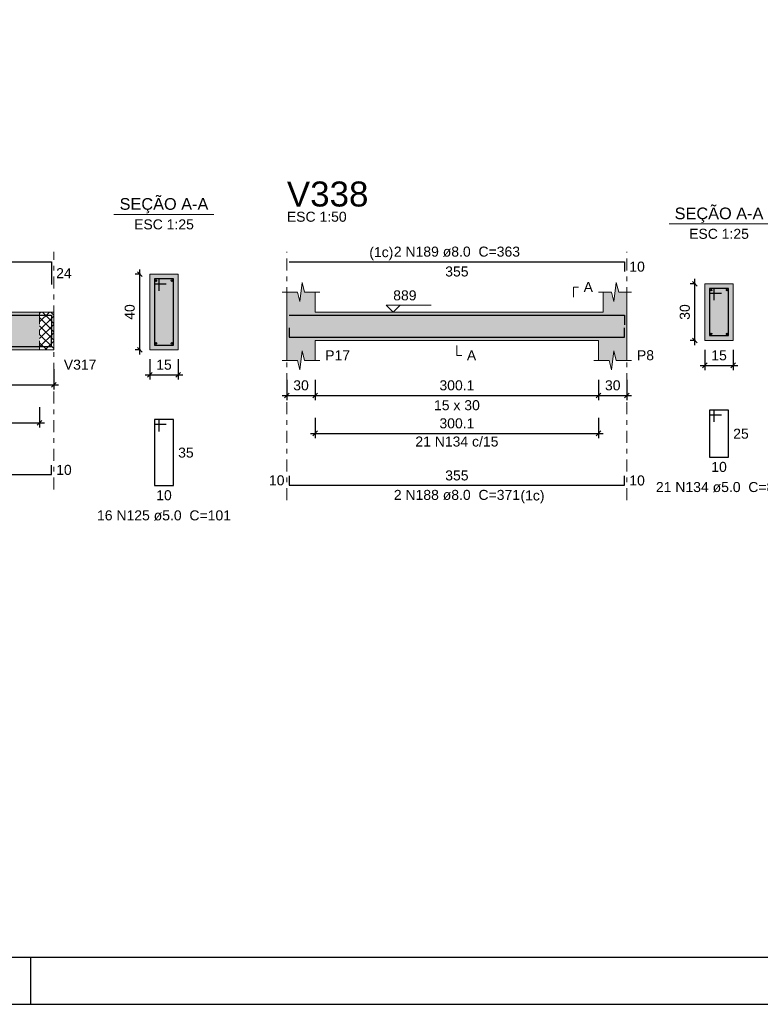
# Model space of a CAD drawing. Header units: millimetres. Extents: x 0 to 119, y 0 to 84.
# Tile 9 of 30: x 63 to 79, y 0 to 21. Entities that reach past the tile are written whole.
import ezdxf

# ---------------------------------------------------------------- set-up
doc = ezdxf.new("R2010")
doc.units = ezdxf.units.MM
doc.header["$MEASUREMENT"] = 0
doc.linetypes.add('DASHDOT', pattern=[2.54, 1.27, -0.635, 0, -0.635])
doc.linetypes.add('NULL', pattern=[0])
doc.layers.get('0').update_dxf_attribs({"lineweight": 18})
for name, color, linetype, lineweight in [('Descrição da armadura', 7, 'Continuous', 0), ('DT-Barras na forma', 2, 'Continuous', 30), ('DT-Barras no corte', 5, 'Continuous', 5), ('DT-Barras rebatidas', 2, 'Continuous', 30), ('DT-Cotas', 9, 'Continuous', 5), ('DT-Forma', 5, 'Continuous', 5), ('DT-Hachura forma vigas', 254, 'Continuous', 5), ('DT-Hachura intersecção vigas', 9, 'Continuous', 5), ('DT-Hachura seção vigas', 254, 'Continuous', 5), ('DT-Pontilhado', 9, 'DASHDOT', 5), ('DT-Textos', 7, 'Continuous', 5), ('DT-Título', 3, 'Continuous', 20), ('Textos armaduras', 7, 'Continuous', 0)]:
    doc.layers.add(name, color=color, linetype=linetype, lineweight=lineweight)
doc.layers.add('SEDUC_MARF', color=1, linetype='Continuous')
doc.layers.add('SEDUC_MARGG', color=7, linetype='Continuous')
doc.styles.add('Arial', font='txt')
doc.dimstyles.new('UM_25.000000', dxfattribs={"dimtxt": 0.18, "dimasz": 0.1, "dimexe": 0.1, "dimexo": 0.2, "dimgap": 0, "dimtad": 1, "dimtih": 1, "dimtoh": 1, "dimdec": 1, "dimlfac": 25, "dimzin": 0, "dimdsep": 46, "dimtxsty": 'Standard', "dimcen": 0.09, "dimdle": 0.1, "dimadec": 1, "dimazin": 2, "dimtfac": 1, "dimtdec": 4, "dimtofl": 0, "dimtmove": 0, "dimatfit": 3, "dimfxl": 1, "dimtolj": 1, "dimarcsym": 0})
doc.dimstyles.new('UM_50.000000', dxfattribs={"dimtxt": 0.18, "dimasz": 0.1, "dimexe": 0.1, "dimexo": 0.2, "dimgap": 0, "dimtad": 1, "dimtih": 1, "dimtoh": 1, "dimdec": 1, "dimlfac": 50, "dimzin": 0, "dimdsep": 46, "dimtxsty": 'Standard', "dimcen": 0.09, "dimdle": 0.1, "dimadec": 1, "dimazin": 2, "dimtfac": 1, "dimtdec": 4, "dimtofl": 0, "dimtmove": 0, "dimatfit": 3, "dimfxl": 1, "dimtolj": 1, "dimarcsym": 0})

# ---------------------------------------------------------------- blocks, each defined once
blk = doc.blocks.new('_Oblique')
at = {"color": 0, "linetype": 'ByBlock', "lineweight": -2}
blk.add_line((-0.5, -0.5), (0.5, 0.5), dxfattribs=at)
blk = doc.blocks.new('*D326')
at = {"layer": 'Defpoints', "color": 0}
for p in [(56.892, 13.649), (63.894, 13.649), (63.894, 13.119)]:
    blk.add_point(p, dxfattribs=at)
at = {"layer": 'DT-Cotas', "color": 0, "lineweight": -2}
for p, q in [((56.892, 13.449), (56.892, 13.019)), ((63.894, 13.449), (63.894, 13.019)), ((56.792, 13.119), (63.994, 13.119))]:
    blk.add_line(p, q, dxfattribs=at)
at = {"layer": 'DT-Cotas', "color": 0, "lineweight": -2, "xscale": 0.1, "yscale": 0.1, "zscale": 0.1, "rotation": 180}
blk.add_blockref('_Oblique', (56.892, 13.119), dxfattribs=at)
at = {"layer": 'DT-Cotas', "color": 0, "lineweight": -2, "xscale": 0.1, "yscale": 0.1, "zscale": 0.1}
blk.add_blockref('_Oblique', (63.894, 13.119), dxfattribs=at)
at = {"layer": 'DT-Cotas', "color": 7, "insert": (60.393, 13.331), "char_height": 0.2118, "attachment_point": 5, "rotation": 0.0057, "style": 'Arial'}
blk.add_mtext('\\A1;350.1', dxfattribs=at)
blk = doc.blocks.new('*D327')
at = {"layer": 'Defpoints', "color": 0}
for p in [(65.715, 15.46), (65.927, 15.46), (65.927, 13.86)]:
    blk.add_point(p, dxfattribs=at)
at = {"layer": 'DT-Cotas', "color": 0, "lineweight": -2}
for p, q in [((65.727, 15.46), (65.615, 15.46)), ((65.715, 13.76), (65.715, 15.56)), ((65.727, 13.86), (65.615, 13.86))]:
    blk.add_line(p, q, dxfattribs=at)
at = {"layer": 'DT-Cotas', "color": 0, "lineweight": -2, "xscale": 0.1, "yscale": 0.1, "zscale": 0.1}
for p, rotation in [((65.715, 15.46), 90), ((65.715, 13.86), 270)]:
    blk.add_blockref('_Oblique', p, dxfattribs=dict(at, rotation=rotation))
at = {"layer": 'DT-Cotas', "color": 7, "insert": (65.503, 14.66), "char_height": 0.2118, "attachment_point": 5, "rotation": 90, "style": 'Arial'}
blk.add_mtext('\\A1;40', dxfattribs=at)
blk = doc.blocks.new('*D328')
at = {"layer": 'Defpoints', "color": 0}
for p in [(65.927, 13.86), (66.527, 13.86), (66.527, 13.331)]:
    blk.add_point(p, dxfattribs=at)
at = {"layer": 'DT-Cotas', "color": 0, "lineweight": -2}
for p, q in [((65.927, 13.66), (65.927, 13.231)), ((66.527, 13.66), (66.527, 13.231)), ((65.827, 13.331), (66.627, 13.331))]:
    blk.add_line(p, q, dxfattribs=at)
at = {"layer": 'DT-Cotas', "color": 0, "lineweight": -2, "xscale": 0.1, "yscale": 0.1, "zscale": 0.1, "rotation": 180}
blk.add_blockref('_Oblique', (65.927, 13.331), dxfattribs=at)
at = {"layer": 'DT-Cotas', "color": 0, "lineweight": -2, "xscale": 0.1, "yscale": 0.1, "zscale": 0.1}
blk.add_blockref('_Oblique', (66.527, 13.331), dxfattribs=at)
at = {"layer": 'DT-Cotas', "color": 7, "insert": (66.227, 13.543), "char_height": 0.2118, "attachment_point": 5, "rotation": 0.0057, "style": 'Arial'}
blk.add_mtext('\\A1;15', dxfattribs=at)
blk = doc.blocks.new('*D329')
at = {"layer": 'Defpoints', "color": 0}
for p in [(57.192, 12.844), (63.594, 12.844), (63.594, 12.314)]:
    blk.add_point(p, dxfattribs=at)
at = {"layer": 'DT-Cotas', "color": 0, "lineweight": -2}
for p, q in [((57.192, 12.644), (57.192, 12.214)), ((63.594, 12.644), (63.594, 12.214)), ((57.092, 12.314), (63.694, 12.314))]:
    blk.add_line(p, q, dxfattribs=at)
at = {"layer": 'DT-Cotas', "color": 0, "lineweight": -2, "xscale": 0.1, "yscale": 0.1, "zscale": 0.1, "rotation": 180}
blk.add_blockref('_Oblique', (57.192, 12.314), dxfattribs=at)
at = {"layer": 'DT-Cotas', "color": 0, "lineweight": -2, "xscale": 0.1, "yscale": 0.1, "zscale": 0.1}
blk.add_blockref('_Oblique', (63.594, 12.314), dxfattribs=at)
at = {"layer": 'DT-Cotas', "color": 7, "insert": (60.393, 12.526), "char_height": 0.2118, "attachment_point": 5, "rotation": 0.0057, "style": 'Arial'}
blk.add_mtext('\\A1;320.1', dxfattribs=at)
blk = doc.blocks.new('*D330')
at = {"layer": 'Defpoints', "color": 0}
for p in [(68.829, 13.425), (69.429, 13.425), (69.429, 12.895)]:
    blk.add_point(p, dxfattribs=at)
at = {"layer": 'DT-Cotas', "color": 0, "lineweight": -2}
for p, q in [((68.829, 13.225), (68.829, 12.795)), ((69.429, 13.225), (69.429, 12.795)), ((68.729, 12.895), (69.529, 12.895))]:
    blk.add_line(p, q, dxfattribs=at)
at = {"layer": 'DT-Cotas', "color": 0, "lineweight": -2, "xscale": 0.1, "yscale": 0.1, "zscale": 0.1, "rotation": 180}
blk.add_blockref('_Oblique', (68.829, 12.895), dxfattribs=at)
at = {"layer": 'DT-Cotas', "color": 0, "lineweight": -2, "xscale": 0.1, "yscale": 0.1, "zscale": 0.1}
blk.add_blockref('_Oblique', (69.429, 12.895), dxfattribs=at)
at = {"layer": 'DT-Cotas', "color": 7, "insert": (69.129, 13.107), "char_height": 0.2118, "attachment_point": 5, "rotation": 0.0057, "style": 'Arial'}
blk.add_mtext('\\A1;30', dxfattribs=at)
blk = doc.blocks.new('*D331')
at = {"layer": 'Defpoints', "color": 0}
for p in [(69.429, 13.425), (75.43, 13.425), (75.43, 12.895)]:
    blk.add_point(p, dxfattribs=at)
at = {"layer": 'DT-Cotas', "color": 0, "lineweight": -2}
for p, q in [((69.429, 13.225), (69.429, 12.795)), ((75.43, 13.225), (75.43, 12.795)), ((69.329, 12.895), (75.53, 12.895))]:
    blk.add_line(p, q, dxfattribs=at)
at = {"layer": 'DT-Cotas', "color": 0, "lineweight": -2, "xscale": 0.1, "yscale": 0.1, "zscale": 0.1, "rotation": 180}
blk.add_blockref('_Oblique', (69.429, 12.895), dxfattribs=at)
at = {"layer": 'DT-Cotas', "color": 0, "lineweight": -2, "xscale": 0.1, "yscale": 0.1, "zscale": 0.1}
blk.add_blockref('_Oblique', (75.43, 12.895), dxfattribs=at)
at = {"layer": 'DT-Cotas', "color": 7, "insert": (72.43, 13.107), "char_height": 0.2118, "attachment_point": 5, "style": 'Arial'}
blk.add_mtext('\\A1;300.1', dxfattribs=at)
blk = doc.blocks.new('*D332')
at = {"layer": 'Defpoints', "color": 0}
for p in [(75.43, 13.425), (76.03, 13.425), (76.03, 12.895)]:
    blk.add_point(p, dxfattribs=at)
at = {"layer": 'DT-Cotas', "color": 0, "lineweight": -2}
for p, q in [((75.43, 13.225), (75.43, 12.795)), ((76.03, 13.225), (76.03, 12.795)), ((75.33, 12.895), (76.13, 12.895))]:
    blk.add_line(p, q, dxfattribs=at)
at = {"layer": 'DT-Cotas', "color": 0, "lineweight": -2, "xscale": 0.1, "yscale": 0.1, "zscale": 0.1, "rotation": 180}
blk.add_blockref('_Oblique', (75.43, 12.895), dxfattribs=at)
at = {"layer": 'DT-Cotas', "color": 0, "lineweight": -2, "xscale": 0.1, "yscale": 0.1, "zscale": 0.1}
blk.add_blockref('_Oblique', (76.03, 12.895), dxfattribs=at)
at = {"layer": 'DT-Cotas', "color": 7, "insert": (75.73, 13.107), "char_height": 0.2118, "attachment_point": 5, "rotation": 0.0057, "style": 'Arial'}
blk.add_mtext('\\A1;30', dxfattribs=at)
blk = doc.blocks.new('*D333')
at = {"layer": 'Defpoints', "color": 0}
for p in [(77.469, 15.26), (77.681, 15.26), (77.681, 14.06)]:
    blk.add_point(p, dxfattribs=at)
at = {"layer": 'DT-Cotas', "color": 0, "lineweight": -2}
for p, q in [((77.481, 15.26), (77.369, 15.26)), ((77.469, 13.96), (77.469, 15.36)), ((77.481, 14.06), (77.369, 14.06))]:
    blk.add_line(p, q, dxfattribs=at)
at = {"layer": 'DT-Cotas', "color": 0, "lineweight": -2, "xscale": 0.1, "yscale": 0.1, "zscale": 0.1}
for p, rotation in [((77.469, 15.26), 90), ((77.469, 14.06), 270)]:
    blk.add_blockref('_Oblique', p, dxfattribs=dict(at, rotation=rotation))
at = {"layer": 'DT-Cotas', "color": 7, "insert": (77.257, 14.66), "char_height": 0.2118, "attachment_point": 5, "rotation": 90, "style": 'Arial'}
blk.add_mtext('\\A1;30', dxfattribs=at)
blk = doc.blocks.new('*D334')
at = {"layer": 'Defpoints', "color": 0}
for p in [(77.681, 14.06), (78.281, 14.06), (78.281, 13.531)]:
    blk.add_point(p, dxfattribs=at)
at = {"layer": 'DT-Cotas', "color": 0, "lineweight": -2}
for p, q in [((77.681, 13.86), (77.681, 13.431)), ((78.281, 13.86), (78.281, 13.431)), ((77.581, 13.531), (78.381, 13.531))]:
    blk.add_line(p, q, dxfattribs=at)
at = {"layer": 'DT-Cotas', "color": 0, "lineweight": -2, "xscale": 0.1, "yscale": 0.1, "zscale": 0.1, "rotation": 180}
blk.add_blockref('_Oblique', (77.681, 13.531), dxfattribs=at)
at = {"layer": 'DT-Cotas', "color": 0, "lineweight": -2, "xscale": 0.1, "yscale": 0.1, "zscale": 0.1}
blk.add_blockref('_Oblique', (78.281, 13.531), dxfattribs=at)
at = {"layer": 'DT-Cotas', "color": 7, "insert": (77.981, 13.743), "char_height": 0.2118, "attachment_point": 5, "rotation": 0.0057, "style": 'Arial'}
blk.add_mtext('\\A1;15', dxfattribs=at)
blk = doc.blocks.new('*D335')
at = {"layer": 'Defpoints', "color": 0}
for p in [(69.429, 12.62), (75.43, 12.62), (75.43, 12.091)]:
    blk.add_point(p, dxfattribs=at)
at = {"layer": 'DT-Cotas', "color": 0, "lineweight": -2}
for p, q in [((69.429, 12.42), (69.429, 11.991)), ((75.43, 12.42), (75.43, 11.991)), ((69.329, 12.091), (75.53, 12.091))]:
    blk.add_line(p, q, dxfattribs=at)
at = {"layer": 'DT-Cotas', "color": 0, "lineweight": -2, "xscale": 0.1, "yscale": 0.1, "zscale": 0.1, "rotation": 180}
blk.add_blockref('_Oblique', (69.429, 12.091), dxfattribs=at)
at = {"layer": 'DT-Cotas', "color": 0, "lineweight": -2, "xscale": 0.1, "yscale": 0.1, "zscale": 0.1}
blk.add_blockref('_Oblique', (75.43, 12.091), dxfattribs=at)
at = {"layer": 'DT-Cotas', "color": 7, "insert": (72.43, 12.302), "char_height": 0.2118, "attachment_point": 5, "style": 'Arial'}
blk.add_mtext('\\A1;300.1', dxfattribs=at)

msp = doc.modelspace()

# ---------------------------------------------------------------- hatches: boundary and pattern name
at = {"layer": 'DT-Hachura forma vigas', "linetype": 'Continuous'}
for points in [[(76.0304, 13.6367), (76.0304, 14.0603), (76.0304, 14.6603), (76.0304, 15.0839), (75.8554, 15.0839), (75.8054, 15.2839), (75.7554, 14.8839), (75.7054, 15.0839), (75.5304, 15.0839), (75.5304, 14.6603), (69.429, 14.6603), (69.429, 15.0839), (69.204, 15.0839), (69.154, 15.2839), (69.104, 14.8839), (69.054, 15.0839), (68.829, 15.0839), (68.829, 14.6603), (68.829, 14.0603), (68.829, 13.6367), (69.054, 13.6367), (69.104, 13.4367), (69.154, 13.8367), (69.204, 13.6367), (69.429, 13.6367), (69.429, 14.0603), (75.4304, 14.0603), (75.4304, 13.6367), (75.6554, 13.6367), (75.7054, 13.4367), (75.7554, 13.8367), (75.8054, 13.6367), (76.0304, 13.6367)], [(60.5956, 13.8603), (63.5944, 13.8603), (63.5944, 14.6603), (60.5956, 14.6603), (60.5956, 13.8603)]]:
    msp.add_hatch(color=254, dxfattribs=at).paths.add_polyline_path(points)
at = {"layer": 'DT-Hachura intersecção vigas', "linetype": 'Continuous'}
h = msp.add_hatch(dxfattribs=at)
h.set_pattern_fill('ANSI37', color=9, style=0)
h.paths.add_polyline_path([(63.5944, 13.8603), (63.8944, 13.8603), (63.8944, 14.6603), (63.5944, 14.6603), (63.5944, 13.8603)])
at = {"layer": 'DT-Hachura seção vigas', "linetype": 'Continuous'}
for points in [[(65.927, 13.8603), (65.927, 13.8603), (66.527, 13.8603), (66.527, 15.4603), (65.927, 15.4603), (65.927, 13.8603)], [(77.6806, 14.0603), (77.6806, 14.0603), (78.2806, 14.0603), (78.2806, 15.2603), (77.6806, 15.2603), (77.6806, 14.0603)]]:
    msp.add_hatch(color=254, dxfattribs=at).paths.add_polyline_path(points)

# ---------------------------------------------------------------- linework, layer by layer
at = {"layer": 'DT-Barras na forma'}
for p, q in [((66.127, 15.3603), (66.027, 15.3603)), ((66.027, 15.3603), (66.027, 13.9603)), ((66.427, 15.3603), (66.027, 15.3603)), ((66.027, 15.3603), (66.027, 15.2603)), ((66.027, 15.2603), (66.277, 15.2603)), ((66.127, 15.1103), (66.127, 15.3603)), ((66.427, 13.9603), (66.427, 15.3603)), ((77.8806, 15.1603), (77.7806, 15.1603)), ((77.7806, 15.1603), (77.7806, 14.1603)), ((78.1806, 15.1603), (77.7806, 15.1603)), ((77.7806, 15.1603), (77.7806, 15.0603)), ((77.7806, 15.0603), (78.0306, 15.0603)), ((77.8806, 14.9103), (77.8806, 15.1603)), ((78.1806, 14.1603), (78.1806, 15.1603)), ((77.7806, 14.1603), (78.1806, 14.1603)), ((66.027, 13.9603), (66.427, 13.9603))]:
    msp.add_line(p, q, dxfattribs=at)
for points in [[(56.9422, 14.1145), (56.9422, 14.5923), (63.8444, 14.5923), (63.8444, 14.1145)], [(68.879, 14.5923), (75.9804, 14.5923), (75.9804, 14.3923)], [(68.879, 14.3283), (68.879, 14.1283), (75.9804, 14.1283), (75.9804, 14.3283)], [(56.9422, 14.1283), (56.9422, 13.9283), (63.8444, 13.9283), (63.8444, 14.1283)]]:
    msp.add_lwpolyline(points, dxfattribs=at)
at = {"layer": 'DT-Barras no corte'}
for centre in [(66.063, 15.3243), (66.391, 15.3243), (77.8166, 15.1243), (78.1446, 15.1243), (77.8166, 14.1963), (78.1446, 14.1963), (66.063, 13.9963), (66.391, 13.9963)]:
    msp.add_circle(centre, 0.016, dxfattribs=at)
at = {"layer": 'DT-Barras rebatidas'}
for points in [[(56.9422, 15.2441), (56.9422, 15.7219), (63.8444, 15.7219), (63.8444, 15.2441)], [(68.879, 15.7219), (75.9804, 15.7219), (75.9804, 15.5219)], [(77.8806, 12.3336), (77.8806, 12.5836), (77.7806, 12.5836), (77.7806, 11.5836), (78.1806, 11.5836), (78.1806, 12.5836), (77.7806, 12.5836), (77.7806, 12.4836), (78.0306, 12.4836)], [(66.127, 12.1336), (66.127, 12.3836), (66.027, 12.3836), (66.027, 10.9836), (66.427, 10.9836), (66.427, 12.3836), (66.027, 12.3836), (66.027, 12.2836), (66.277, 12.2836)], [(56.9422, 11.4173), (56.9422, 11.2173), (63.8444, 11.2173), (63.8444, 11.4173)], [(68.879, 11.1937), (68.879, 10.9937), (75.9804, 10.9937), (75.9804, 11.1937)]]:
    msp.add_lwpolyline(points, dxfattribs=at)
at = {"layer": 'DT-Forma'}
for p, q in [((66.527, 15.4603), (65.927, 15.4603)), ((65.927, 15.4603), (65.927, 13.8603)), ((66.527, 13.8603), (66.527, 15.4603)), ((69.104, 14.8839), (69.154, 15.2839)), ((69.154, 15.2839), (69.204, 15.0839)), ((75.7554, 14.8839), (75.8054, 15.2839)), ((75.8054, 15.2839), (75.8554, 15.0839)), ((78.2806, 15.2603), (77.6806, 15.2603)), ((77.6806, 15.2603), (77.6806, 14.0603)), ((78.2806, 14.0603), (78.2806, 15.2603)), ((68.729, 15.0839), (69.054, 15.0839)), ((68.829, 14.6603), (68.829, 15.0839)), ((69.054, 15.0839), (69.104, 14.8839)), ((69.204, 15.0839), (69.529, 15.0839)), ((69.429, 15.0839), (69.429, 14.6603)), ((75.4304, 15.0839), (75.7054, 15.0839)), ((75.5304, 14.6603), (75.5304, 15.0839)), ((75.7054, 15.0839), (75.7554, 14.8839)), ((75.8554, 15.0839), (76.1304, 15.0839)), ((76.0304, 15.0839), (76.0304, 14.6603)), ((60.5956, 14.6603), (63.5944, 14.6603)), ((63.5944, 14.6603), (63.8944, 14.6603)), ((69.429, 14.6603), (75.5304, 14.6603)), ((68.829, 14.0603), (68.829, 13.6367)), ((69.429, 13.6367), (69.429, 14.0603)), ((69.429, 14.0603), (75.4304, 14.0603)), ((75.4304, 14.0603), (75.4304, 13.6367)), ((76.0304, 13.6367), (76.0304, 14.0603)), ((77.6806, 14.0603), (78.2806, 14.0603)), ((60.5956, 13.8603), (63.5944, 13.8603)), ((63.5944, 13.8603), (63.8944, 13.8603)), ((65.927, 13.8603), (66.527, 13.8603)), ((69.104, 13.4367), (69.154, 13.8367)), ((69.154, 13.8367), (69.204, 13.6367)), ((75.7054, 13.4367), (75.7554, 13.8367)), ((75.7554, 13.8367), (75.8054, 13.6367)), ((68.729, 13.6367), (69.054, 13.6367)), ((69.054, 13.6367), (69.104, 13.4367)), ((69.204, 13.6367), (69.529, 13.6367)), ((75.3304, 13.6367), (75.6554, 13.6367)), ((75.6554, 13.6367), (75.7054, 13.4367)), ((75.8054, 13.6367), (76.1304, 13.6367))]:
    msp.add_line(p, q, dxfattribs=at)
at = {"layer": 'DT-Forma', "linetype": 'Continuous'}
for p, q in [((63.8944, 14.6603), (63.8944, 13.8603)), ((68.829, 14.0603), (68.829, 14.6603)), ((76.0304, 14.6603), (76.0304, 14.0603))]:
    msp.add_line(p, q, dxfattribs=at)
at = {"layer": 'DT-Pontilhado', "ltscale": 0.2}
for p, q in [((63.8944, 10.8996), (63.8944, 15.9337)), ((68.829, 10.676), (68.829, 15.9337)), ((76.0304, 10.676), (76.0304, 15.9337)), ((63.5944, 14.6603), (63.5944, 13.8603))]:
    msp.add_line(p, q, dxfattribs=at)
at = {"layer": 'DT-Textos'}
for p, q in [((65.168, 16.7252), (67.286, 16.7252)), ((76.9216, 16.5252), (79.0396, 16.5252))]:
    msp.add_line(p, q, dxfattribs=at)
for points in [[(74.9009, 14.978), (74.9009, 15.1898), (75.0068, 15.1898)], [(71.2294, 14.8086), (71.0812, 14.6603), (70.9329, 14.8086), (71.886, 14.8086)], [(72.4297, 13.9544), (72.4297, 13.7426), (72.5356, 13.7426)]]:
    msp.add_lwpolyline(points, dxfattribs=at)
at = {"layer": 'SEDUC_MARF'}
msp.add_line((63.4015, 1), (63.4015, 0), dxfattribs=at)
msp.add_lwpolyline([(118.9, 84.1), (0, 84.1), (0, 0), (118.9, 0)], close=True, dxfattribs=at)
at = {"layer": 'SEDUC_MARGG'}
msp.add_lwpolyline([(2.5, 1), (117.9, 1), (117.9, 83.1), (2.5, 83.1), (2.5, 1)], dxfattribs=at)

# ---------------------------------------------------------------- texts
at = {"layer": 'Descrição da armadura', "linetype": 'NULL', "char_height": 0.2118, "attachment_point": 8, "line_spacing_factor": 0.9, "style": 'Arial'}
for s, insert, width in [('2 N189 ø8.0  C=363', (72.4302, 15.8282), 5.239541), ('21 N134 c/15', (72.4297, 11.8089), 3.450264), ('21 N134 ø5.0  C=81', (77.9802, 10.8422), 5.239541), ('2 N188 ø8.0  C=371', (72.4302, 10.6762), 5.239541), ('16 N125 ø5.0  C=101', (66.2274, 10.2422), 5.562109)]:
    msp.add_mtext(s, dxfattribs=dict(at, insert=insert, width=width))
at = {"layer": 'DT-Textos', "linetype": 'NULL', "line_spacing_factor": 0.798, "style": 'Arial'}
for s, insert, char_height, width, attachment_point in [('SEÇÃO A-A', (66.2274, 16.7493), 0.2471, 3.812061, 8), ('SEÇÃO A-A', (77.9802, 16.5493), 0.2471, 3.812061, 8), ('ESC 1:25', (66.2274, 16.4072), 0.2118, 2.482559, 8), ('ESC 1:50', (68.8292, 16.5692), 0.2118, 2.482559, 7), ('ESC 1:25', (77.9802, 16.2072), 0.2118, 2.482559, 8), ('(1c)', (71.0842, 15.7583), 0.2118, 0.998857, 9), ('A', (75.1132, 15.0842), 0.2118, 0.386855, 7), ('889', (71.0812, 14.9042), 0.2118, 0.967705, 7), ('P17', (69.6412, 13.6372), 0.2118, 1.031992, 7), ('A', (72.6412, 13.6372), 0.2118, 0.386855, 7), ('P8', (76.2422, 13.6372), 0.2118, 0.709424, 7), ('V317', (64.1064, 13.4372), 0.2118, 1.354561, 7), ('15 x 30', (72.4302, 12.5782), 0.2118, 1.902559, 8), ('(1c)', (73.7752, 10.6063), 0.2118, 0.998857, 7)]:
    msp.add_mtext(s, dxfattribs=dict(at, insert=insert, char_height=char_height, width=width, attachment_point=attachment_point))
at = {"layer": 'DT-Título', "linetype": 'NULL', "insert": (68.8292, 16.8871), "char_height": 0.5295, "width": 3.456465, "attachment_point": 7, "line_spacing_factor": 0.798, "style": 'Arial'}
msp.add_mtext('V338', dxfattribs=at)
at = {"layer": 'Textos armaduras', "linetype": 'NULL', "char_height": 0.2118, "line_spacing_factor": 0.9, "style": 'Arial'}
for s, insert, width, attachment_point in [('10', (76.0804, 15.7278), 1.045137, 1), ('24', (63.9444, 15.5889), 1.045137, 1), ('355', (72.4297, 15.6246), 1.367705, 2), ('25', (78.2806, 12.1895), 1.045137, 1), ('35', (66.527, 11.7895), 1.045137, 1), ('10', (77.9806, 11.4863), 1.045137, 2), ('10', (63.9444, 11.4232), 1.045137, 1), ('10', (68.779, 10.9878), 1.045137, 9), ('355', (72.4297, 11.091), 1.367705, 8), ('10', (76.0804, 11.1996), 1.045137, 1), ('10', (66.227, 10.8863), 1.045137, 2)]:
    msp.add_mtext(s, dxfattribs=dict(at, insert=insert, width=width, attachment_point=attachment_point))

# ---------------------------------------------------------------- dimensions: what is measured, and where the dimension line sits
at = {"layer": 'DT-Cotas'}
for base, p1, p2, picture, middle in [((65.7152, 15.4603), (65.927, 13.8603), (65.927, 15.4603), '*D327', (65.5034, 14.6603)), ((77.4688, 15.2603), (77.6806, 14.0603), (77.6806, 15.2603), '*D333', (77.257, 14.6603))]:
    dim = msp.add_linear_dim(base=base, p1=p1, p2=p2, angle=90, dimstyle='UM_25.000000', override={"dimtxt": 0.2118, "dimasz": 0.1, "dimexe": 0.1, "dimexo": 0.2, "dimtad": 1, "dimtih": 0, "dimtoh": 0, "dimdec": 1, "dimlfac": 25, "dimzin": 8, "dimtxsty": 'Arial', "dimblk": 'Oblique', "dimblk1": 'Oblique', "dimblk2": 'Oblique', "dimsah": 1, "dimdle": 0.1, "dimse1": 0, "dimse2": 0, "dimclrt": 7, "dimadec": 1, "dimazin": 3, "dimtmove": 2, "dimldrblk": 'Oblique'}, dxfattribs=at)
    dim.commit()
    dim.dimension.update_dxf_attribs({"geometry": picture, "text_midpoint": middle, "dimtype": 160, "text_rotation": 90})
for base, p1, p2, dimstyle, override, picture, middle in [((78.2806, 13.5308), (77.6806, 14.0603), (78.2806, 14.0603), 'UM_25.000000', {"dimtxt": 0.2118, "dimasz": 0.1, "dimexe": 0.1, "dimexo": 0.2, "dimtad": 1, "dimtih": 0, "dimtoh": 0, "dimdec": 1, "dimlfac": 25, "dimzin": 8, "dimtxsty": 'Arial', "dimblk": 'Oblique', "dimblk1": 'Oblique', "dimblk2": 'Oblique', "dimsah": 1, "dimdle": 0.1, "dimse1": 0, "dimse2": 0, "dimclrt": 7, "dimadec": 1, "dimazin": 3, "dimtmove": 2, "dimldrblk": 'Oblique'}, '*D334', (77.9806, 13.7426)), ((66.527, 13.3308), (65.927, 13.8603), (66.527, 13.8603), 'UM_25.000000', {"dimtxt": 0.2118, "dimasz": 0.1, "dimexe": 0.1, "dimexo": 0.2, "dimtad": 1, "dimtih": 0, "dimtoh": 0, "dimdec": 1, "dimlfac": 25, "dimzin": 8, "dimtxsty": 'Arial', "dimblk": 'Oblique', "dimblk1": 'Oblique', "dimblk2": 'Oblique', "dimsah": 1, "dimdle": 0.1, "dimse1": 0, "dimse2": 0, "dimclrt": 7, "dimadec": 1, "dimazin": 3, "dimtmove": 2, "dimldrblk": 'Oblique'}, '*D328', (66.227, 13.5426)), ((63.8944, 13.119), (56.8922, 13.6485), (63.8944, 13.6485), 'UM_50.000000', {"dimtxt": 0.2118, "dimasz": 0.1, "dimexe": 0.1, "dimexo": 0.2, "dimtad": 1, "dimtih": 0, "dimtoh": 0, "dimdec": 1, "dimlfac": 50, "dimzin": 8, "dimtxsty": 'Arial', "dimblk": 'Oblique', "dimblk1": 'Oblique', "dimblk2": 'Oblique', "dimsah": 1, "dimdle": 0.1, "dimse1": 0, "dimse2": 0, "dimclrt": 7, "dimadec": 1, "dimazin": 3, "dimtmove": 2, "dimldrblk": 'Oblique'}, '*D326', (60.3933, 13.3308)), ((69.429, 12.8954), (68.829, 13.4249), (69.429, 13.4249), 'UM_50.000000', {"dimtxt": 0.2118, "dimasz": 0.1, "dimexe": 0.1, "dimexo": 0.2, "dimtad": 1, "dimtih": 0, "dimtoh": 0, "dimdec": 1, "dimlfac": 50, "dimzin": 8, "dimtxsty": 'Arial', "dimblk": 'Oblique', "dimblk1": 'Oblique', "dimblk2": 'Oblique', "dimsah": 1, "dimdle": 0.1, "dimse1": 0, "dimse2": 0, "dimclrt": 7, "dimadec": 1, "dimazin": 3, "dimtmove": 2, "dimldrblk": 'Oblique'}, '*D330', (69.129, 13.1072)), ((76.0304, 12.8954), (75.4304, 13.4249), (76.0304, 13.4249), 'UM_50.000000', {"dimtxt": 0.2118, "dimasz": 0.1, "dimexe": 0.1, "dimexo": 0.2, "dimtad": 1, "dimtih": 0, "dimtoh": 0, "dimdec": 1, "dimlfac": 50, "dimzin": 8, "dimtxsty": 'Arial', "dimblk": 'Oblique', "dimblk1": 'Oblique', "dimblk2": 'Oblique', "dimsah": 1, "dimdle": 0.1, "dimse1": 0, "dimse2": 0, "dimclrt": 7, "dimadec": 1, "dimazin": 3, "dimtmove": 2, "dimldrblk": 'Oblique'}, '*D332', (75.7304, 13.1072)), ((63.5944, 12.3142), (57.1922, 12.8437), (63.5944, 12.8437), 'UM_50.000000', {"dimtxt": 0.2118, "dimasz": 0.1, "dimexe": 0.1, "dimexo": 0.2, "dimtad": 1, "dimtih": 0, "dimtoh": 0, "dimdec": 1, "dimlfac": 50, "dimzin": 8, "dimtxsty": 'Arial', "dimblk": 'Oblique', "dimblk1": 'Oblique', "dimblk2": 'Oblique', "dimsah": 1, "dimdle": 0.1, "dimse1": 0, "dimse2": 0, "dimclrt": 7, "dimadec": 1, "dimazin": 3, "dimtmove": 2, "dimldrblk": 'Oblique'}, '*D329', (60.3933, 12.526))]:
    dim = msp.add_linear_dim(base=base, p1=p1, p2=p2, dimstyle=dimstyle, override=override, dxfattribs=at)
    dim.commit()
    dim.dimension.update_dxf_attribs({"geometry": picture, "text_midpoint": middle, "dimtype": 160, "text_rotation": 0.00573})
for base, p1, p2, picture, middle in [((75.4304, 12.8954), (69.429, 13.4249), (75.4304, 13.4249), '*D331', (72.4297, 13.1072)), ((75.4304, 12.0906), (69.429, 12.6201), (75.4304, 12.6201), '*D335', (72.4297, 12.3024))]:
    dim = msp.add_linear_dim(base=base, p1=p1, p2=p2, dimstyle='UM_50.000000', override={"dimtxt": 0.2118, "dimasz": 0.1, "dimexe": 0.1, "dimexo": 0.2, "dimtad": 1, "dimtih": 0, "dimtoh": 0, "dimdec": 1, "dimlfac": 50, "dimzin": 8, "dimtxsty": 'Arial', "dimblk": 'Oblique', "dimblk1": 'Oblique', "dimblk2": 'Oblique', "dimsah": 1, "dimdle": 0.1, "dimse1": 0, "dimse2": 0, "dimclrt": 7, "dimadec": 1, "dimazin": 3, "dimtmove": 2, "dimldrblk": 'Oblique'}, dxfattribs=at)
    dim.commit()
    dim.dimension.update_dxf_attribs({"geometry": picture, "text_midpoint": middle, "dimtype": 160})

doc.saveas('drawing.dxf')
